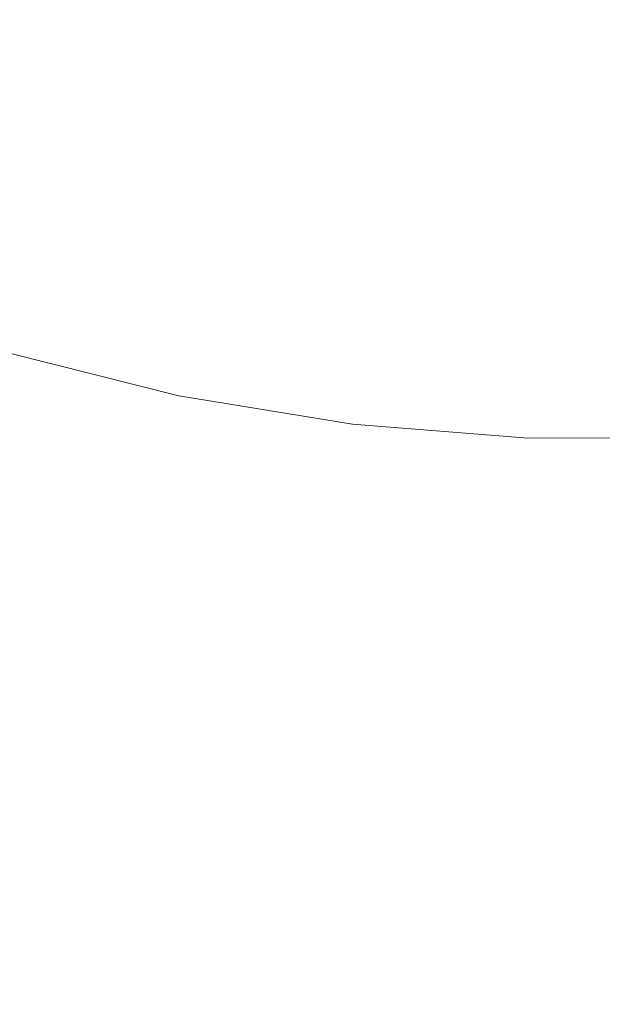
# Model space of a CAD drawing. Header units: millimetres. Extents: x -174 to 174, y -184 to 184.
# Tile 9 of 35: x -41 to -1, y -119 to -52. Entities that reach past the tile are written whole.
import ezdxf

# ---------------------------------------------------------------- set-up
doc = ezdxf.new("R2010")
doc.units = ezdxf.units.MM
doc.header["$LTSCALE"] = 5.08
doc.layers.add('Lighting-LED', color=7, linetype='Continuous', lineweight=5, true_color=0x000000)

# ---------------------------------------------------------------- blocks, each defined once
blk = doc.blocks.new('Group-1')
at = {"layer": 'Lighting-LED', "color": 18, "linetype": 'Continuous', "lineweight": 5}
for points, invisible_edges in [([(-5014.177, -836.446, -346.052), (-5176.79, -836.445, -346.052), (-5176.739, -621.733, -346.052)], 9), ([(-5176.739, -621.733, -346.052), (-5014.229, -621.72, -346.052), (-5014.177, -836.446, -346.052)], 9), ([(-5158.414, -661.823, -94.789), (-5158.414, -796.343, -94.789), (-5032.535, -729.11, -94.789), (-5032.535, -706.605, -94.789)], 10), ([(-5158.414, -796.343, -94.789), (-5032.535, -751.616, -94.789), (-5032.535, -729.11, -94.789)], 9), ([(-5158.414, -796.343, -94.789), (-5032.535, -774.121, -94.789), (-5032.535, -751.616, -94.789)], 9), ([(-5032.535, -774.121, -94.789), (-5158.414, -796.343, -94.789), (-5148.143, -800.824, -94.789)], 9), ([(-5032.535, -774.121, -94.789), (-5148.143, -800.824, -94.789), (-5136.805, -804.713, -94.789), (-5125.18, -807.64, -94.789)], 9), ([(-5032.535, -774.121, -94.789), (-5125.18, -807.64, -94.789), (-5113.352, -809.584, -94.789)], 9), ([(-5113.352, -809.584, -94.789), (-5101.402, -810.532, -94.789), (-5089.416, -810.478, -94.789), (-5032.535, -774.121, -94.789)], 12), ([(-5141.54, -820.666, -134.3), (-5128.564, -823.933, -134.3), (-5125.18, -807.64, -94.789), (-5136.805, -804.713, -94.789)], 11), ([(-5128.564, -823.933, -134.3), (-5115.362, -826.103, -134.3), (-5113.352, -809.584, -94.789), (-5125.18, -807.64, -94.789)], 11), ([(-5115.362, -826.103, -134.3), (-5102.023, -827.161, -134.3), (-5101.402, -810.532, -94.789), (-5113.352, -809.584, -94.789)], 11), ([(-5102.023, -827.161, -134.3), (-5088.643, -827.1, -134.3), (-5089.416, -810.478, -94.789), (-5101.402, -810.532, -94.789)], 11), ([(-5145.473, -833.917, -174.884), (-5131.376, -837.467, -174.884), (-5128.564, -823.933, -134.3), (-5141.54, -820.666, -134.3)], 15), ([(-5131.376, -837.467, -174.884), (-5117.031, -839.825, -174.884), (-5115.362, -826.103, -134.3), (-5128.564, -823.933, -134.3)], 15), ([(-5117.031, -839.825, -174.884), (-5102.539, -840.975, -174.884), (-5102.023, -827.161, -134.3), (-5115.362, -826.103, -134.3)], 15), ([(-5102.539, -840.975, -174.884), (-5088.002, -840.909, -174.884), (-5088.643, -827.1, -134.3), (-5102.023, -827.161, -134.3)], 15), ([(-5148.585, -844.403, -216.338), (-5133.6, -848.176, -216.338), (-5131.376, -837.467, -174.884), (-5145.473, -833.917, -174.884)], 15), ([(-5176.79, -836.445, -346.052), (-5129.006, -864.229, -346.052), (-5144.632, -860.974, -346.052)], 9), ([(-5176.79, -836.445, -346.052), (-5014.219, -836.772, -346.052), (-5034.375, -857.292, -346.052), (-5049.749, -861.582, -346.052)], 11), ([(-5176.79, -836.445, -346.052), (-5097.227, -866.968, -346.052), (-5113.171, -866.231, -346.052), (-5129.006, -864.229, -346.052)], 9), ([(-5049.749, -861.582, -346.052), (-5065.415, -864.636, -346.052), (-5176.79, -836.445, -346.052)], 10), ([(-5065.415, -864.636, -346.052), (-5081.275, -866.435, -346.052), (-5097.227, -866.968, -346.052), (-5176.79, -836.445, -346.052)], 12), ([(-5014.177, -836.446, -346.052), (-5014.219, -836.772, -346.052), (-5176.79, -836.445, -346.052)], 10), ([(-5133.6, -848.176, -216.338), (-5118.352, -850.682, -216.338), (-5117.031, -839.825, -174.884), (-5131.376, -837.467, -174.884)], 15), ([(-5118.352, -850.682, -216.338), (-5102.947, -851.904, -216.338), (-5102.539, -840.975, -174.884), (-5117.031, -839.825, -174.884)], 15), ([(-5102.947, -851.904, -216.338), (-5087.495, -851.834, -216.338), (-5088.002, -840.909, -174.884), (-5102.539, -840.975, -174.884)], 15), ([(-5150.86, -852.069, -258.459), (-5135.226, -856.006, -258.459), (-5133.6, -848.176, -216.338), (-5148.585, -844.403, -216.338)], 15), ([(-5135.226, -856.006, -258.459), (-5119.317, -858.621, -258.459), (-5118.352, -850.682, -216.338), (-5133.6, -848.176, -216.338)], 15)]:
    blk.add_3dface(points, dxfattribs=dict(at, invisible_edges=invisible_edges))
at = {"layer": 'Lighting-LED', "color": 0, "flags": 1}
for tag in ['Yoke', 'Weight', 'Weight', 'Wattage', '3D_Symbol_Name', 'Candlepower', 'Body', 'Model_Name', 'Beam_Angle', 'Field_Angle', 'Remarks', 'Beam_Angle_2', 'Field_Angle_2', 'Num_Channels', 'Frame_Size', 'Device_Type', 'FixtureID', 'Frame_Size', 'Base', 'Lens', 'Inst_Type', 'Lamp']:
    blk.add_attdef(tag, (-4365.465, 1246.738), '', height=0.18, dxfattribs=at)

msp = doc.modelspace()

# ---------------------------------------------------------------- block references
at = {"layer": 'Lighting-LED', "color": 7}
msp.add_blockref('Group-1', (5095.474, 730.464), dxfattribs=at)

doc.saveas('drawing.dxf')
